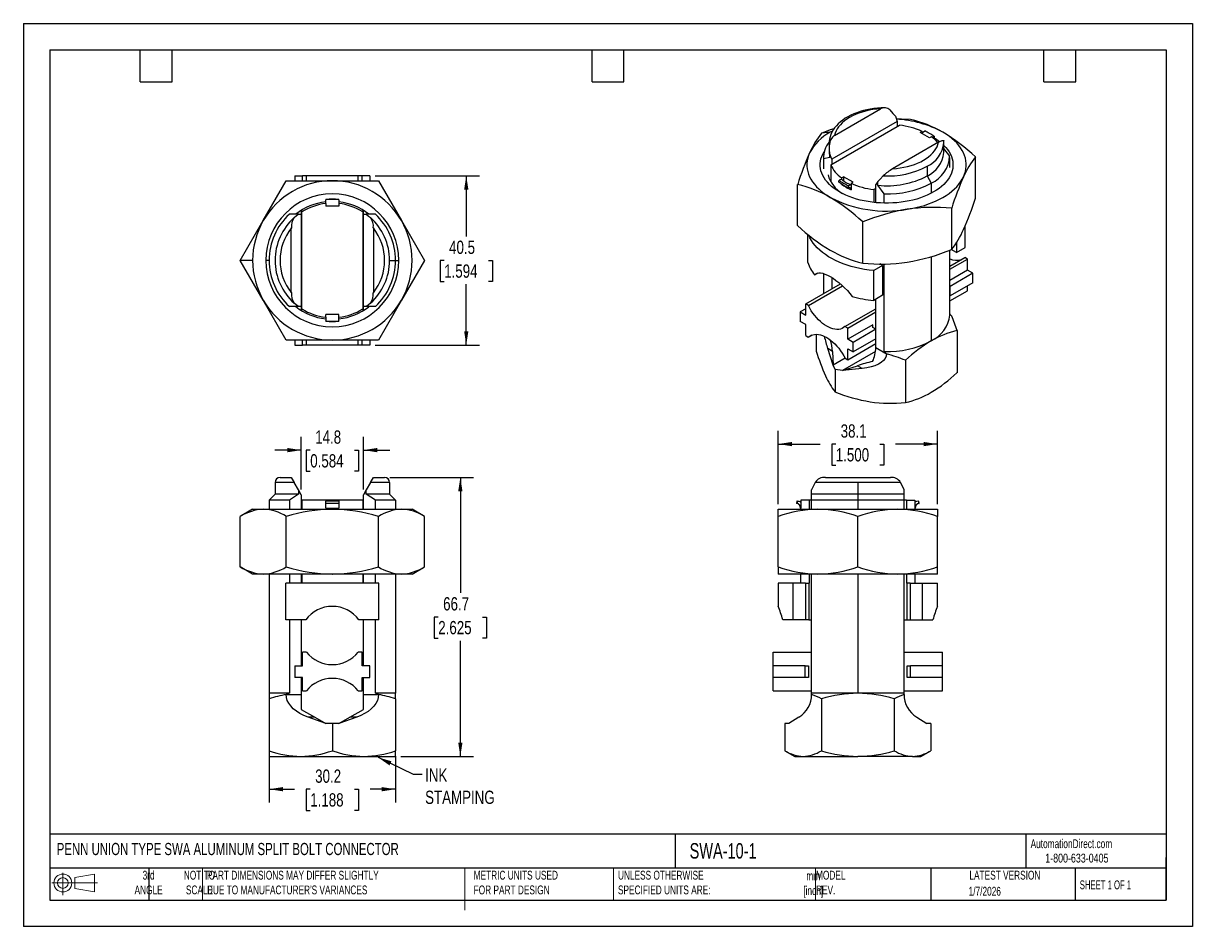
# Model space of a CAD drawing. Header units: millimetres. Extents: x 0 to 279, y 0 to 216.
import ezdxf

# ---------------------------------------------------------------- set-up
doc = ezdxf.new("R2010")
doc.units = ezdxf.units.MM
doc.linetypes.add('CENTERX2', pattern=[20.32, 12.7, -2.54, 2.54, -2.54])
doc.layers.add('DIMENSIONS', color=140, linetype='Continuous', lineweight=25)
doc.layers.add('TEXT', color=140, linetype='Continuous', lineweight=25)
doc.layers.add('SLD-DEFPOINTS', color=7, linetype='Continuous')
doc.styles.add('SLDTEXTSTYLE0', font='TXT', dxfattribs={"width": 0.7})
doc.styles.add('SLDTEXTSTYLE1', font='TXT', dxfattribs={"width": 0.65})
doc.styles.add('SLDTEXTSTYLE2', font='TXT', dxfattribs={"width": 0.75})
doc.dimstyles.new('SLDDIMSTYLE0', dxfattribs={"dimtxt": 3.175, "dimasz": 3.302, "dimexe": 0, "dimexo": 0.0625, "dimgap": 0.79375, "dimtad": 0, "dimtih": 1, "dimtoh": 1, "dimdec": 1, "dimrnd": 1e-09, "dimzin": 12, "dimdsep": 46, "dimtxsty": 'SLDTEXTSTYLE2', "dimsah": 1, "dimcen": 0.09, "dimadec": 0, "dimazin": 3, "dimtfac": 1, "dimtdec": 1, "dimtmove": 0, "dimatfit": 0, "dimfxl": 0, "dimfrac": 2, "dimtolj": 1, "dimtzin": 12, "dimarcsym": 0})
doc.dimstyles.new('SLDDIMSTYLE1', dxfattribs={"dimtxt": 3.175, "dimasz": 3.302, "dimexe": 0, "dimexo": 0.0625, "dimgap": 0.79375, "dimtad": 0, "dimtih": 1, "dimtoh": 1, "dimdec": 1, "dimrnd": 1e-09, "dimzin": 12, "dimdsep": 46, "dimtxsty": 'SLDTEXTSTYLE2', "dimsah": 1, "dimcen": 0.09, "dimadec": 0, "dimazin": 3, "dimtfac": 1, "dimtdec": 1, "dimtofl": 0, "dimtmove": 0, "dimatfit": 3, "dimfxl": 0, "dimfrac": 2, "dimtolj": 1, "dimtzin": 12, "dimarcsym": 0})
doc.dimstyles.new('SLDDIMSTYLE2', dxfattribs={"dimtxt": 0.18, "dimasz": 3.302, "dimexe": 0, "dimexo": 0.0625, "dimgap": 0, "dimtad": 0, "dimtih": 1, "dimtoh": 1, "dimdec": 0, "dimrnd": 1e-09, "dimzin": 0, "dimdsep": 46, "dimtxsty": 'Standard', "dimsah": 1, "dimcen": 0.09, "dimadec": 0, "dimazin": 0, "dimtfac": 3.302, "dimtdec": 0, "dimtofl": 0, "dimtmove": 0, "dimatfit": 3, "dimfxl": 0, "dimfrac": 2, "dimtolj": 1, "dimtzin": 0, "dimarcsym": 0})

# ---------------------------------------------------------------- blocks, each defined once
blk = doc.blocks.new('Block11')
at = {"color": 7, "linetype": 'Continuous', "lineweight": 18}
for p, q in [((0, 2.88), (10.87, 2.88)), ((2.59, 5.31), (2.59, 0)), ((5.48, 4.17), (10.18, 5.03)), ((5.48, 1.6), (5.48, 4.17)), ((10.18, 5.03), (10.18, 0.73)), ((5.48, 1.6), (10.18, 0.73))]:
    blk.add_line(p, q, dxfattribs=at)
for radius in [2.15, 1.29]:
    blk.add_circle((2.59, 2.88), radius, dxfattribs=at)
blk = doc.blocks.new('Block12')
at = {"layer": 'SLD-DEFPOINTS'}
blk.add_blockref('Block11', (0, 0), dxfattribs=at)
blk = doc.blocks.new('_D')
at = {"layer": 'DIMENSIONS'}
for p, q in [((66.42, 104.52), (66.42, 117.07)), ((81.25, 104.52), (81.25, 117.07)), ((66.42, 113.9), (60.07, 113.9)), ((68.55, 113.87), (67.59, 113.87)), ((67.59, 113.87), (67.59, 108.83)), ((79.11, 113.87), (80.08, 113.87)), ((80.08, 113.87), (80.08, 108.83)), ((81.25, 113.9), (87.6, 113.9)), ((67.59, 108.83), (68.55, 108.83)), ((80.08, 108.83), (79.11, 108.83))]:
    blk.add_line(p, q, dxfattribs=at)
for points in [[(66.42, 113.9), (63.11, 114.41), (63.11, 113.39)], [(81.25, 113.9), (84.55, 113.39), (84.55, 114.41)]]:
    blk.add_solid(points, dxfattribs=at)
at = {"layer": 'DIMENSIONS', "char_height": 3.175, "attachment_point": 1, "style": 'SLDTEXTSTYLE2'}
for s, insert in [('14.8', (69.73, 118.61)), ('0.584', (68.55, 112.93))]:
    blk.add_mtext(s, dxfattribs=dict(at, insert=insert))
blk = doc.blocks.new('_D_1')
at = {"layer": 'DIMENSIONS'}
for p, q in [((58.74, 40.78), (58.74, 29.67)), ((88.92, 40.78), (88.92, 29.67)), ((58.74, 32.85), (64.8, 32.85)), ((68.55, 32.83), (67.59, 32.83)), ((67.59, 32.83), (67.59, 27.79)), ((79.11, 32.83), (80.08, 32.83)), ((80.08, 32.83), (80.08, 27.79)), ((88.92, 32.85), (82.86, 32.85)), ((67.59, 27.79), (68.55, 27.79)), ((80.08, 27.79), (79.11, 27.79))]:
    blk.add_line(p, q, dxfattribs=at)
for points in [[(58.74, 32.85), (62.05, 32.34), (62.05, 33.36)], [(88.92, 32.85), (85.62, 33.36), (85.62, 32.34)]]:
    blk.add_solid(points, dxfattribs=at)
at = {"layer": 'DIMENSIONS', "char_height": 3.175, "attachment_point": 1, "style": 'SLDTEXTSTYLE2'}
for s, insert in [('30.2', (69.73, 37.56)), ('1.188', (68.55, 31.88))]:
    blk.add_mtext(s, dxfattribs=dict(at, insert=insert))
blk = doc.blocks.new('_D_2')
at = {"layer": 'DIMENSIONS'}
for p, q in [((87.6, 107.37), (107.6, 107.37)), ((104.42, 107.37), (104.42, 79.75)), ((99.14, 74.01), (98.17, 74.01)), ((98.17, 74.01), (98.17, 68.97)), ((109.7, 74.01), (110.67, 74.01)), ((110.67, 74.01), (110.67, 68.97)), ((98.17, 68.97), (99.14, 68.97)), ((104.42, 40.7), (104.42, 68.33)), ((110.67, 68.97), (109.7, 68.97)), ((90.19, 40.7), (107.6, 40.7))]:
    blk.add_line(p, q, dxfattribs=at)
for points in [[(104.42, 107.37), (103.91, 104.07), (104.93, 104.07)], [(104.42, 40.7), (104.93, 44), (103.91, 44)]]:
    blk.add_solid(points, dxfattribs=at)
at = {"layer": 'DIMENSIONS', "char_height": 3.175, "attachment_point": 1, "style": 'SLDTEXTSTYLE2'}
for s, insert in [('66.7', (100.31, 78.75)), ('2.625', (99.14, 73.06))]:
    blk.add_mtext(s, dxfattribs=dict(at, insert=insert))
blk = doc.blocks.new('_D_3')
at = {"layer": 'DIMENSIONS'}
for p, q in [((84.03, 179.49), (109.01, 179.49)), ((105.83, 179.49), (105.83, 164.96)), ((100.56, 159.23), (99.59, 159.23)), ((99.59, 159.23), (99.59, 154.19)), ((111.11, 159.23), (112.08, 159.23)), ((112.08, 159.23), (112.08, 154.19)), ((99.59, 154.19), (100.56, 154.19)), ((112.08, 154.19), (111.11, 154.19)), ((105.83, 139.01), (105.83, 153.54)), ((84.03, 139.01), (109.01, 139.01))]:
    blk.add_line(p, q, dxfattribs=at)
for points in [[(105.83, 179.49), (105.33, 176.19), (106.34, 176.19)], [(105.83, 139.01), (106.34, 142.31), (105.33, 142.31)]]:
    blk.add_solid(points, dxfattribs=at)
at = {"layer": 'DIMENSIONS', "char_height": 3.175, "attachment_point": 1, "style": 'SLDTEXTSTYLE2'}
for s, insert in [('40.5', (101.73, 163.97)), ('1.594', (100.56, 158.28))]:
    blk.add_mtext(s, dxfattribs=dict(at, insert=insert))
blk = doc.blocks.new('_D_4')
at = {"layer": 'DIMENSIONS'}
for p, q in [((180.35, 101.02), (180.35, 118.52)), ((218.45, 101.02), (218.45, 118.52)), ((180.35, 115.35), (190.38, 115.35)), ((194.13, 115.32), (193.16, 115.32)), ((193.16, 115.32), (193.16, 110.28)), ((204.68, 115.32), (205.65, 115.32)), ((205.65, 115.32), (205.65, 110.28)), ((218.45, 115.35), (208.43, 115.35)), ((193.16, 110.28), (194.13, 110.28)), ((205.65, 110.28), (204.68, 110.28))]:
    blk.add_line(p, q, dxfattribs=at)
for points in [[(180.35, 115.35), (183.66, 114.84), (183.66, 115.85)], [(218.45, 115.35), (215.15, 115.85), (215.15, 114.84)]]:
    blk.add_solid(points, dxfattribs=at)
at = {"layer": 'DIMENSIONS', "char_height": 3.175, "attachment_point": 1, "style": 'SLDTEXTSTYLE2'}
for s, insert in [('38.1', (195.3, 120.06)), ('1.500', (194.13, 114.37))]:
    blk.add_mtext(s, dxfattribs=dict(at, insert=insert))

msp = doc.modelspace()

# ---------------------------------------------------------------- linework, layer by layer
at = {"color": 7, "linetype": 'Continuous'}
for p, q in [((0, 215.9), (0, 0)), ((0, 215.9), (279.4, 215.9)), ((279.4, 215.9), (279.4, 0)), ((279.4, 0), (0, 0))]:
    msp.add_line(p, q, dxfattribs=at)
for p, q in [((193.85, 189.14), (204.83, 195.48)), ((208.37, 193.7), (208.84, 192.48)), ((193.35, 190.17), (192.8, 189.87)), ((192.93, 182.1), (209.34, 191.58)), ((208.84, 192.48), (193.21, 183.46)), ((208.84, 192.48), (208.84, 191.29)), ((214.76, 190.08), (214.29, 189.8)), ((214.76, 190.08), (214.76, 189.65)), ((192.8, 189.87), (190.72, 189.68)), ((192.58, 187.34), (192.58, 185.02)), ((192.6, 186.89), (192.58, 187.34)), ((218.69, 187.48), (207.71, 181.14)), ((216.54, 188.51), (214.29, 189.8)), ((214.71, 189.56), (214.76, 189.65)), ((214.76, 189.83), (214.89, 189.79)), ((217.01, 188.78), (216.54, 188.51)), ((219.96, 185.02), (219.96, 187.34)), ((193.21, 183.46), (192.74, 184.68)), ((192.74, 184.68), (192.74, 183.81)), ((221.35, 184.19), (219.96, 186.01)), ((191.18, 183.88), (191.18, 181.45)), ((192.74, 183.81), (191.19, 183.56)), ((191.19, 183.56), (191.19, 181.13)), ((192.93, 182.1), (192.93, 178.02)), ((193.21, 183.46), (193.21, 182.27)), ((215.95, 181.75), (215.95, 179.43)), ((221.36, 181.45), (221.36, 183.88)), ((227.52, 174.14), (227.52, 183.99)), ((64.9, 179.49), (64.9, 178.3)), ((64.9, 179.49), (66.73, 179.49)), ((66.73, 178.3), (66.73, 179.49)), ((67.65, 179.49), (66.73, 179.49)), ((67.65, 178.3), (67.65, 179.49)), ((80.02, 179.49), (67.65, 179.49)), ((80.02, 178.3), (80.02, 179.49)), ((80.93, 179.49), (80.02, 179.49)), ((80.93, 178.3), (80.93, 179.49)), ((82.76, 179.49), (80.93, 179.49)), ((82.76, 179.49), (82.76, 178.3)), ((195.53, 178.97), (196.01, 179.25)), ((195.53, 178.97), (195.53, 178.55)), ((198.25, 177.95), (196.01, 179.25)), ((196.01, 179.25), (196.01, 178.29)), ((215.95, 179.43), (216.94, 177.72)), ((57.33, 168.78), (62.83, 178.3)), ((62.83, 178.3), (73.83, 178.3)), ((73.83, 178.3), (84.83, 178.3)), ((84.83, 178.3), (90.33, 168.78)), ((185.02, 167.56), (185.02, 177.41)), ((195.53, 177.42), (195.52, 177.52)), ((195.78, 178.43), (195.53, 178.55)), ((197.78, 177.68), (198.25, 177.95)), ((197.78, 177.68), (197.78, 177.25)), ((197.78, 177.25), (197.78, 176.12)), ((203.7, 176.46), (203.2, 176.17)), ((203.2, 176.17), (203.2, 173.1)), ((204.18, 178.08), (203.7, 177.41)), ((203.7, 173.05), (203.7, 177.41)), ((204.18, 177.2), (204.18, 178.08)), ((205.72, 175.17), (204.18, 177.2)), ((216.94, 177.72), (216.94, 175.3)), ((72.24, 173.81), (72.24, 173.72)), ((72.24, 172.85), (72.24, 173.72)), ((75.42, 173.72), (75.42, 173.81)), ((75.42, 173.72), (75.42, 172.85)), ((205.72, 172.93), (205.72, 175.17)), ((66.42, 171.23), (66.42, 170.3)), ((66.51, 171.24), (66.48, 171.27)), ((66.57, 170.86), (66.57, 170.94)), ((66.57, 147.65), (66.57, 170.86)), ((72.24, 172.85), (72.24, 172.18)), ((75.42, 172.18), (72.24, 172.18)), ((75.42, 172.85), (75.42, 172.18)), ((81.1, 170.94), (81.1, 170.86)), ((81.1, 170.86), (81.1, 147.65)), ((81.15, 171.24), (81.18, 171.27)), ((81.25, 170.3), (81.25, 171.23)), ((221.83, 161.87), (221.83, 171.72)), ((51.83, 159.25), (57.33, 168.78)), ((65.75, 170.3), (63.56, 170.3)), ((65.75, 170.3), (66.42, 170.3)), ((66.42, 170.3), (66.42, 148.2)), ((81.25, 148.2), (81.25, 170.3)), ((81.25, 170.3), (81.92, 170.3)), ((84.11, 170.3), (81.92, 170.3)), ((90.33, 168.78), (95.83, 159.25)), ((200.58, 158.58), (200.58, 168.43)), ((64.03, 151.49), (64.03, 167.02)), ((83.63, 167.02), (83.63, 151.49)), ((187.47, 158.76), (187.47, 165.45)), ((225.07, 162.32), (225.07, 167.51)), ((222.97, 163.48), (222.97, 161.11)), ((222.97, 161.11), (225.07, 162.32)), ((216.94, 160.16), (216.94, 140.03)), ((221.36, 146.19), (221.36, 161.69)), ((221.36, 157.87), (224.96, 159.94)), ((221.36, 157.12), (225.6, 159.57)), ((222.97, 161.11), (221.72, 161.83)), ((225.6, 159.57), (224.96, 159.94)), ((225.6, 156.92), (225.6, 159.57)), ((57.33, 149.73), (51.83, 159.25)), ((54.78, 159.25), (51.83, 159.25)), ((58.74, 159.25), (57.96, 159.25)), ((87.52, 159.25), (88.92, 159.25)), ((88.92, 159.25), (89.71, 159.25)), ((95.83, 159.25), (90.33, 149.73)), ((205.29, 158.03), (203.19, 156.82)), ((203.19, 149.69), (203.19, 156.82)), ((205.29, 158.03), (204.66, 158.39)), ((205.29, 158.03), (205.29, 150.9)), ((205.72, 137.48), (205.72, 158.38)), ((225.6, 156.92), (221.36, 154.47)), ((226.9, 156.17), (225.6, 156.92)), ((189.07, 155.81), (189.84, 156.25)), ((191.18, 156.12), (191.18, 151.29)), ((191.19, 156.11), (191.19, 151.3)), ((193.21, 155.12), (193.21, 152.47)), ((226.9, 156.17), (221.48, 153.04)), ((226.9, 153.91), (221.48, 150.78)), ((226.9, 153.91), (226.9, 156.17)), ((186.94, 148.84), (195.24, 153.63)), ((187.58, 148.47), (195.75, 153.19)), ((205.29, 150.9), (203.19, 149.69)), ((221.36, 153.11), (221.48, 153.04)), ((221.36, 149.55), (225.6, 152)), ((221.48, 150.78), (221.48, 153.04)), ((225.6, 152), (225.6, 153.16)), ((62.83, 140.2), (57.33, 149.73)), ((65.75, 148.2), (63.56, 148.2)), ((66.42, 148.2), (65.75, 148.2)), ((66.42, 148.2), (66.42, 147.28)), ((81.92, 148.2), (81.25, 148.2)), ((81.25, 147.28), (81.25, 148.2)), ((84.11, 148.2), (81.92, 148.2)), ((90.33, 149.73), (84.83, 140.2)), ((186.94, 146.19), (186.94, 148.84)), ((187.58, 148.47), (186.94, 148.84)), ((203.7, 138.4), (203.7, 149.99)), ((221.48, 150.78), (221.36, 150.85)), ((66.48, 147.24), (66.52, 147.28)), ((66.57, 147.65), (66.57, 147.56)), ((75.42, 146.32), (72.24, 146.32)), ((72.24, 145.65), (72.24, 146.32)), ((75.42, 145.65), (75.42, 146.32)), ((81.1, 147.56), (81.1, 147.65)), ((81.19, 147.24), (81.15, 147.28)), ((186.94, 147.68), (185.65, 146.93)), ((185.65, 146.93), (185.65, 144.67)), ((185.65, 146.93), (186.94, 146.19)), ((196.33, 143.42), (203.7, 147.67)), ((196.98, 143.05), (203.7, 146.93)), ((72.24, 144.7), (72.24, 144.79)), ((75.42, 144.79), (75.42, 144.7)), ((186.94, 143.93), (185.65, 144.67)), ((186.94, 141.27), (186.94, 143.93)), ((196.98, 143.05), (196.33, 143.42)), ((202.98, 143.85), (196.98, 140.39)), ((196.98, 140.39), (196.98, 143.05)), ((203.7, 142.78), (198.27, 139.65)), ((202.98, 143.19), (202.98, 143.85)), ((203.7, 142.78), (202.98, 143.19)), ((203.7, 140.52), (203.7, 142.78)), ((73.83, 140.2), (62.83, 140.2)), ((64.9, 140.2), (64.9, 139.01)), ((66.73, 139.01), (66.73, 140.2)), ((67.65, 139.01), (67.65, 140.2)), ((84.83, 140.2), (73.83, 140.2)), ((80.02, 139.01), (80.02, 140.2)), ((80.93, 139.01), (80.93, 140.2)), ((82.76, 140.2), (82.76, 139.01)), ((186.94, 141.27), (187.57, 140.91)), ((187.57, 140.91), (188.47, 141.43)), ((189.44, 141.59), (189.44, 137.57)), ((198.27, 139.65), (196.98, 140.39)), ((203.7, 140.52), (198.27, 137.38)), ((223.1, 142.48), (223.1, 132.37)), ((64.9, 139.01), (66.73, 139.01)), ((67.65, 139.01), (66.73, 139.01)), ((80.02, 139.01), (67.65, 139.01)), ((80.93, 139.01), (80.02, 139.01)), ((82.76, 139.01), (80.93, 139.01)), ((193.48, 134.21), (192.21, 138.16)), ((193.36, 137.5), (192.21, 138.16)), ((193.36, 137.5), (193.48, 134.21)), ((203.64, 137.48), (195.72, 132.91)), ((196.98, 135.48), (203.7, 139.36)), ((196.98, 138.13), (198.27, 137.38)), ((196.98, 135.48), (196.98, 138.13)), ((198.27, 137.38), (198.27, 139.65)), ((203.7, 138.4), (206.25, 136.93)), ((196.34, 135.86), (193.48, 134.21)), ((193.95, 133.19), (193.48, 134.21)), ((196.35, 135.84), (196.98, 135.48)), ((210.78, 135.37), (210.78, 125.26)), ((193.95, 133.19), (193.95, 127.86)), ((195.72, 132.91), (193.95, 133.19)), ((195.72, 132.91), (199.29, 134.08)), ((200.44, 133.41), (195.72, 132.91)), ((200.44, 133.41), (199.29, 134.08)), ((60.14, 106.18), (60.14, 103.34)), ((64.72, 106.18), (60.14, 106.18)), ((61.33, 107.37), (64.03, 107.37)), ((64.03, 107.37), (64.72, 106.18)), ((65.75, 104.41), (64.72, 106.18)), ((82.94, 106.18), (81.92, 104.41)), ((82.94, 106.18), (83.63, 107.37)), ((87.52, 106.18), (82.94, 106.18)), ((83.63, 107.37), (86.33, 107.37)), ((87.52, 106.18), (87.52, 103.34)), ((199.4, 106.18), (189.18, 106.18)), ((191.64, 107.37), (207.17, 107.37)), ((199.4, 106.18), (199.4, 103.34)), ((209.63, 106.18), (199.4, 106.18)), ((65.75, 104.41), (65.75, 103.34)), ((66.42, 103.25), (65.75, 104.41)), ((81.92, 104.41), (81.25, 103.25)), ((81.92, 103.34), (81.92, 104.41)), ((188.36, 103.34), (188.36, 104.41)), ((210.45, 103.34), (210.45, 104.41)), ((60.14, 103.34), (58.74, 101.94)), ((58.74, 101.94), (58.74, 99.75)), ((63.56, 101.94), (58.74, 101.94)), ((65.75, 103.34), (60.14, 103.34)), ((65.75, 103.34), (63.56, 101.94)), ((63.56, 101.94), (63.56, 99.75)), ((66.42, 103.25), (66.42, 99.75)), ((66.57, 101.94), (66.57, 99.75)), ((72.24, 101.94), (66.57, 101.94)), ((72.24, 101.94), (72.24, 101.67)), ((75.42, 101.94), (72.24, 101.94)), ((72.24, 101.17), (72.24, 101.67)), ((75.42, 101.67), (72.24, 101.67)), ((75.42, 101.17), (72.24, 101.17)), ((72.24, 100.04), (72.24, 101.17)), ((81.1, 101.94), (75.42, 101.94)), ((75.42, 101.94), (75.42, 101.67)), ((75.42, 101.67), (75.42, 101.17)), ((75.42, 101.17), (75.42, 100.04)), ((81.1, 101.94), (81.1, 99.75)), ((81.25, 99.75), (81.25, 103.25)), ((84.11, 101.94), (81.92, 103.34)), ((87.52, 103.34), (81.92, 103.34)), ((84.11, 99.75), (84.11, 101.94)), ((88.92, 101.94), (84.11, 101.94)), ((87.52, 103.34), (88.92, 101.94)), ((88.92, 101.94), (88.92, 99.75)), ((184.85, 101.67), (184.76, 101.17)), ((184.85, 101.17), (184.76, 101.17)), ((184.94, 101.67), (184.85, 101.67)), ((185.81, 101.94), (185.81, 101.42)), ((187.8, 101.94), (185.81, 101.94)), ((185.81, 101.42), (185.81, 100.04)), ((187.8, 101.94), (187.8, 99.75)), ((188.36, 101.94), (187.8, 101.94)), ((188.36, 101.94), (188.36, 103.34)), ((199.4, 103.34), (188.36, 103.34)), ((188.36, 99.75), (188.36, 101.94)), ((199.4, 101.94), (188.36, 101.94)), ((199.4, 103.34), (199.4, 101.94)), ((210.45, 103.34), (199.4, 103.34)), ((210.45, 101.94), (199.4, 101.94)), ((199.4, 101.94), (199.4, 99.75)), ((210.45, 101.94), (210.45, 103.34)), ((211.01, 101.94), (210.45, 101.94)), ((210.45, 99.75), (210.45, 101.94)), ((211.01, 101.94), (211.01, 99.75)), ((211.01, 101.94), (213, 101.94)), ((213, 101.94), (213, 101.42)), ((213, 101.42), (213, 100.04)), ((213.87, 101.67), (213.96, 101.67)), ((214.04, 101.17), (213.96, 101.67)), ((213.96, 101.17), (214.04, 101.17)), ((54.78, 99.75), (51.83, 98.05)), ((51.83, 85.99), (51.83, 98.05)), ((54.78, 99.75), (57.33, 99.75)), ((57.33, 99.75), (73.83, 99.75)), ((62.83, 85.99), (62.83, 98.05)), ((72.24, 100.04), (75.42, 100.04)), ((73.83, 99.75), (90.33, 99.75)), ((84.83, 85.99), (84.83, 98.05)), ((90.33, 99.75), (92.88, 99.75)), ((95.83, 98.05), (92.88, 99.75)), ((95.83, 85.99), (95.83, 98.05)), ((180.35, 98.05), (180.35, 99.75)), ((180.35, 99.75), (189.88, 99.75)), ((180.35, 85.99), (180.35, 98.05)), ((185.71, 100.04), (185.71, 99.75)), ((185.71, 100.04), (185.81, 100.04)), ((189.88, 99.75), (208.93, 99.75)), ((199.4, 85.99), (199.4, 98.05)), ((208.93, 99.75), (218.45, 99.75)), ((213.1, 100.04), (213, 100.04)), ((213.1, 99.75), (213.1, 100.04)), ((218.45, 99.75), (218.45, 98.05)), ((218.45, 85.99), (218.45, 98.05)), ((54.78, 84.28), (51.83, 85.99)), ((57.33, 84.28), (54.78, 84.28)), ((73.83, 84.28), (57.33, 84.28)), ((58.74, 84.28), (58.74, 55.78)), ((63.56, 84.28), (63.56, 82.1)), ((66.42, 84.28), (66.42, 82.1)), ((66.57, 84.28), (66.57, 82.1)), ((90.33, 84.28), (73.83, 84.28)), ((81.1, 84.28), (81.1, 82.1)), ((81.25, 82.1), (81.25, 84.28)), ((84.11, 82.1), (84.11, 84.28)), ((88.92, 84.28), (88.92, 55.78)), ((92.88, 84.28), (90.33, 84.28)), ((92.88, 84.28), (95.83, 85.99)), ((189.88, 84.28), (180.35, 84.28)), ((185.71, 84.28), (185.71, 82.1)), ((187.8, 84.28), (187.8, 82.1)), ((188.36, 55.78), (188.36, 84.28)), ((208.93, 84.28), (189.88, 84.28)), ((199.4, 84.28), (199.4, 55.78)), ((218.45, 84.28), (208.93, 84.28)), ((210.45, 55.78), (210.45, 84.28)), ((211.01, 84.28), (211.01, 82.1)), ((213.1, 82.1), (213.1, 84.28)), ((62.72, 73.37), (62.72, 82.1)), ((84.94, 82.1), (62.72, 82.1)), ((84.94, 73.37), (84.94, 82.1)), ((180.35, 82.1), (180.35, 76.56)), ((183.93, 82.1), (180.35, 82.1)), ((183.93, 73.37), (183.93, 82.1)), ((186.9, 82.1), (183.93, 82.1)), ((186.9, 82.1), (186.9, 73.37)), ((186.9, 82.1), (187.72, 82.1)), ((187.72, 82.1), (187.72, 73.37)), ((187.72, 82.1), (187.8, 82.1)), ((211.09, 82.1), (211.01, 82.1)), ((211.09, 82.1), (211.09, 73.37)), ((211.91, 82.1), (211.09, 82.1)), ((211.91, 82.1), (211.91, 73.37)), ((211.91, 82.1), (214.88, 82.1)), ((214.88, 73.37), (214.88, 82.1)), ((214.88, 82.1), (218.45, 82.1)), ((218.45, 76.56), (218.45, 82.1)), ((67.47, 73.37), (62.72, 73.37)), ((63.56, 73.37), (63.56, 55.78)), ((66.42, 73.37), (66.42, 62.35)), ((84.94, 73.37), (80.2, 73.37)), ((81.25, 62.35), (81.25, 73.37)), ((84.11, 55.78), (84.11, 73.37)), ((183.93, 73.37), (181.45, 73.37)), ((186.9, 73.37), (183.93, 73.37)), ((187.72, 73.37), (186.9, 73.37)), ((187.72, 73.37), (188.36, 73.37)), ((210.45, 73.37), (211.09, 73.37)), ((211.09, 73.37), (211.91, 73.37)), ((211.91, 73.37), (214.88, 73.37)), ((214.88, 73.37), (217.36, 73.37)), ((67.65, 65.6), (66.73, 65.6)), ((66.73, 62.35), (66.73, 65.6)), ((80.93, 65.6), (80.02, 65.6)), ((80.93, 62.35), (80.93, 65.6)), ((179.16, 65.6), (188.36, 65.6)), ((179.16, 62.35), (179.16, 65.6)), ((210.45, 65.6), (219.65, 65.6)), ((219.65, 62.35), (219.65, 65.6)), ((64.9, 62.35), (66.73, 62.35)), ((64.9, 62.35), (64.9, 59.58)), ((82.76, 62.35), (80.93, 62.35)), ((82.76, 59.58), (82.76, 62.35)), ((179.16, 59.58), (179.16, 62.35)), ((186.83, 62.35), (179.16, 62.35)), ((186.83, 59.58), (186.83, 62.35)), ((186.83, 62.35), (187.65, 62.35)), ((187.65, 62.35), (187.65, 59.58)), ((211.17, 59.58), (211.17, 62.35)), ((211.17, 62.35), (211.98, 62.35)), ((211.98, 59.58), (211.98, 62.35)), ((219.65, 62.35), (211.98, 62.35)), ((219.65, 59.58), (219.65, 62.35)), ((66.73, 59.58), (64.9, 59.58)), ((66.42, 59.58), (66.42, 55.48)), ((66.73, 56.33), (66.73, 59.58)), ((80.93, 56.33), (80.93, 59.58)), ((80.93, 59.58), (82.76, 59.58)), ((81.25, 55.48), (81.25, 59.58)), ((186.83, 59.58), (179.16, 59.58)), ((179.16, 56.33), (179.16, 59.58)), ((187.65, 59.58), (186.83, 59.58)), ((211.98, 59.58), (211.17, 59.58)), ((219.65, 59.58), (211.98, 59.58)), ((219.65, 56.33), (219.65, 59.58)), ((66.73, 56.33), (67.63, 56.33)), ((80.04, 56.33), (80.93, 56.33)), ((179.16, 56.33), (188.36, 56.33)), ((210.45, 56.33), (219.65, 56.33)), ((63.56, 55.78), (58.74, 55.78)), ((58.74, 54.43), (58.74, 42.05)), ((62.81, 55.48), (66.42, 55.48)), ((66.42, 55.48), (66.42, 51.94)), ((81.25, 51.94), (81.25, 55.48)), ((81.25, 55.48), (84.85, 55.48)), ((88.92, 55.78), (84.11, 55.78)), ((88.92, 54.43), (88.92, 42.05)), ((199.4, 55.78), (188.36, 55.78)), ((188.36, 55.48), (188.36, 55.78)), ((190.69, 54.43), (190.69, 42.05)), ((210.45, 55.78), (199.4, 55.78)), ((208.12, 54.43), (208.12, 42.05)), ((210.45, 55.48), (210.45, 55.78)), ((66.42, 51.94), (69.64, 50.08)), ((78.03, 50.08), (81.25, 51.94)), ((72.24, 48.57), (68.02, 50.08)), ((69.64, 50.08), (68.02, 50.08)), ((69.64, 50.08), (72.24, 48.57)), ((73.83, 48.57), (72.24, 48.57)), ((73.83, 48.57), (73.83, 42.05)), ((75.42, 48.57), (73.83, 48.57)), ((79.65, 50.08), (75.42, 48.57)), ((75.42, 48.57), (78.03, 50.08)), ((79.65, 50.08), (78.03, 50.08)), ((181.98, 48.57), (181.98, 42.05)), ((182.9, 48.57), (181.98, 48.57)), ((185.34, 50.08), (182.9, 48.57)), ((213.47, 50.08), (215.91, 48.57)), ((216.83, 48.57), (215.91, 48.57)), ((216.83, 48.57), (216.83, 42.05)), ((181.98, 42.05), (184.32, 40.7)), ((214.49, 40.7), (216.83, 42.05)), ((58.74, 40.7), (66.29, 40.7)), ((66.29, 40.7), (81.38, 40.7)), ((81.38, 40.7), (88.92, 40.7)), ((184.32, 40.7), (186.34, 40.7)), ((186.34, 40.7), (199.4, 40.7)), ((212.47, 40.7), (199.4, 40.7)), ((212.47, 40.7), (214.49, 40.7))]:
    msp.add_line(p, q)
at = {"color": 140, "linetype": 'Continuous', "lineweight": 18}
for p, q in [((42.84, 13.97), (42.84, 6.35)), ((105.48, 13.97), (105.48, 6.35)), ((105.48, 11.59), (105.48, 3.97)), ((141, 13.97), (141, 6.35)), ((189.3, 13.97), (189.3, 6.35))]:
    msp.add_line(p, q, dxfattribs=at)
at = {"flags": 128}
for points in [[(205.77, 195.74), (204.95, 195.71), (204.08, 195.64), (203.22, 195.54), (202.37, 195.41), (201.53, 195.24), (200.72, 195.04), (199.93, 194.81), (199.16, 194.55), (198.42, 194.26), (197.71, 193.94), (197.03, 193.59), (196.39, 193.21), (195.8, 192.8), (195.24, 192.37), (194.73, 191.92), (194.27, 191.44), (193.86, 190.94), (193.5, 190.43), (193.21, 189.9), (192.97, 189.36), (192.78, 188.81), (192.66, 188.26), (192.59, 187.71), (192.58, 187.34)], [(204.83, 195.48), (203.91, 195.4), (203.01, 195.28), (202.12, 195.12), (201.25, 194.92), (200.41, 194.69), (199.61, 194.42), (198.84, 194.12), (198.11, 193.78), (197.43, 193.42), (196.8, 193.02), (196.22, 192.6), (195.69, 192.16), (195.23, 191.69), (194.82, 191.21), (194.48, 190.71), (194.2, 190.2), (193.99, 189.67), (193.85, 189.14)], [(207.06, 195.23), (207.79, 194.4), (208.37, 193.7)], [(208.58, 193.15), (209.8, 193.12), (211.96, 192.97)], [(190.72, 189.68), (192.88, 190.5), (193.76, 190.8)], [(214.76, 189.65), (215.06, 189.97), (215.38, 190.21)], [(207.71, 181.14), (208.63, 181.23), (209.54, 181.35), (210.42, 181.51), (211.29, 181.7), (212.13, 181.94), (212.93, 182.21), (213.7, 182.51), (214.43, 182.84), (215.11, 183.21), (215.74, 183.6), (216.32, 184.02), (216.85, 184.47), (217.32, 184.93), (217.72, 185.42), (218.06, 185.92), (218.34, 186.43), (218.55, 186.95), (218.69, 187.48)], [(217.62, 188.91), (217.3, 188.67), (217.24, 188.6)], [(217.68, 188.54), (217.52, 188.38), (217.51, 188.37)], [(217.62, 188.91), (217.66, 188.7), (217.68, 188.54)], [(218.69, 187.48), (219.17, 187.73), (219.38, 187.82), (219.57, 187.88), (219.73, 187.92), (219.84, 187.92), (219.92, 187.88), (219.93, 187.82)], [(224.67, 179.24), (224.93, 179.87), (225.12, 180.5), (225.25, 181.13), (225.31, 181.77), (225.31, 182.41), (225.25, 183.05), (225.12, 183.68), (224.93, 184.31), (224.67, 184.94), (224.35, 185.55), (223.97, 186.15), (223.54, 186.74), (223.04, 187.31), (222.48, 187.86), (221.88, 188.4), (221.21, 188.91), (220.5, 189.4), (219.74, 189.87)], [(219.96, 187.34), (219.96, 187.52), (219.94, 187.82)], [(187.87, 184.94), (187.61, 184.31), (187.42, 183.68), (187.29, 183.05), (187.23, 182.41), (187.23, 181.77), (187.29, 181.13), (187.42, 180.5), (187.61, 179.87), (187.87, 179.24), (188.19, 178.63), (188.57, 178.03), (189.01, 177.44), (189.5, 176.87), (190.06, 176.32), (190.67, 175.78), (191.33, 175.27), (192.04, 174.78), (192.8, 174.31)], [(217.5, 175.61), (216.77, 175.22), (216, 174.85), (215.19, 174.51), (214.35, 174.2), (213.48, 173.92), (212.58, 173.68), (211.65, 173.47), (210.7, 173.29), (209.73, 173.15), (208.75, 173.04), (207.76, 172.97), (206.77, 172.93), (205.77, 172.93), (204.78, 172.97), (203.79, 173.04), (202.81, 173.15), (201.84, 173.29), (200.89, 173.47), (199.97, 173.68), (199.06, 173.92), (198.19, 174.2), (197.35, 174.51), (196.54, 174.85), (195.77, 175.22), (195.05, 175.61), (194.36, 176.03), (193.73, 176.47), (193.14, 176.94), (192.61, 177.42), (192.13, 177.93), (191.7, 178.45), (191.33, 178.99), (191.03, 179.53), (190.78, 180.09), (190.59, 180.66), (190.47, 181.23), (190.4, 181.8), (190.4, 182.38), (190.47, 182.95), (190.59, 183.52), (190.78, 184.09), (191.03, 184.65), (191.33, 185.19), (191.37, 185.26)], [(192.74, 184.68), (192.65, 185.93), (192.6, 186.89)], [(219.96, 186.73), (220.42, 186.25), (220.84, 185.73), (221.21, 185.19), (221.52, 184.65), (221.76, 184.09), (221.95, 183.52), (222.08, 182.95), (222.14, 182.38), (222.14, 181.8), (222.08, 181.23), (221.95, 180.66), (221.76, 180.09), (221.52, 179.53), (221.21, 178.99), (220.84, 178.45), (220.42, 177.93), (219.94, 177.42), (219.4, 176.94), (218.81, 176.47), (218.18, 176.03), (217.5, 175.61)], [(205.49, 179.45), (204.75, 178.69), (204.18, 178.08)], [(211.2, 171.47), (212.26, 171.65), (213.3, 171.87), (214.32, 172.12), (215.31, 172.41), (216.27, 172.73), (217.2, 173.08), (218.09, 173.46), (218.94, 173.87), (219.74, 174.31), (220.5, 174.78), (221.21, 175.27), (221.88, 175.78), (222.48, 176.32), (223.04, 176.87), (223.54, 177.44), (223.97, 178.03), (224.35, 178.63), (224.67, 179.24)], [(194.86, 177.95), (194.89, 178.2), (194.92, 178.4)], [(197.17, 177.1), (197.13, 176.85), (197.1, 176.66)], [(64.72, 169.47), (65.28, 169.95), (65.75, 170.3)], [(81.92, 170.3), (82.5, 169.85), (82.94, 169.47)], [(203.19, 156.82), (202.08, 156.95), (200.98, 157.11), (199.91, 157.31), (198.86, 157.54), (197.83, 157.81), (196.83, 158.12), (195.87, 158.46), (194.94, 158.83), (194.05, 159.24), (193.21, 159.67), (192.41, 160.13), (191.66, 160.62), (190.96, 161.13), (190.31, 161.67), (189.72, 162.22), (189.19, 162.8), (188.72, 163.39), (188.31, 164), (187.97, 164.62), (187.69, 165.24)], [(189.07, 155.81), (189.35, 156.06), (189.68, 156.22), (190.06, 156.3), (190.5, 156.28), (191, 156.18), (191.55, 155.99), (192.15, 155.72), (192.79, 155.38), (193.47, 154.97), (194.17, 154.48), (194.87, 153.95), (195.57, 153.36), (196.25, 152.73), (196.9, 152.06), (197.52, 151.35), (198.07, 150.62)], [(65.75, 148.2), (65.16, 148.66), (64.72, 149.03)], [(82.94, 149.03), (82.38, 148.56), (81.92, 148.2)], [(196.33, 143.42), (196, 143.17), (195.64, 142.98), (195.25, 142.85), (194.83, 142.77), (194.39, 142.76), (193.92, 142.79), (193.45, 142.89), (192.96, 143.05), (192.46, 143.25), (191.96, 143.52), (191.46, 143.83), (190.96, 144.2), (190.47, 144.61), (189.99, 145.06), (189.53, 145.56), (189.09, 146.09), (188.67, 146.65), (188.28, 147.23), (187.91, 147.84), (187.58, 148.47)], [(72.24, 145.65), (72.24, 145.24), (72.24, 144.95), (72.24, 144.79)], [(75.42, 144.79), (75.42, 144.95), (75.42, 145.24), (75.42, 145.65)], [(221.87, 145.95), (221.58, 146.26), (221.36, 146.49)], [(221.89, 145.94), (221.88, 145.95), (221.87, 145.95)], [(187.57, 140.91), (187.9, 141.16), (188.26, 141.35), (188.66, 141.49), (189.08, 141.56), (189.52, 141.58), (189.99, 141.55), (190.46, 141.45), (190.96, 141.3), (191.46, 141.09), (191.96, 140.82), (192.46, 140.5), (192.96, 140.14), (193.45, 139.72), (193.93, 139.27), (194.4, 138.77), (194.84, 138.24), (195.26, 137.67), (195.65, 137.08), (196.02, 136.47), (196.35, 135.84)], [(206.26, 136.92), (206.19, 136.36), (205.95, 135.82), (205.56, 135.31), (205.01, 134.84), (204.31, 134.42), (203.49, 134.07), (202.55, 133.78), (201.53, 133.57), (200.44, 133.41)], [(206.25, 136.93), (205.95, 137.24), (205.72, 137.48)], [(206.25, 136.93), (206.26, 136.93), (206.26, 136.92)], [(189.18, 106.18), (188.71, 105.21), (188.36, 104.41)], [(210.45, 104.41), (210, 105.42), (209.63, 106.18)], [(184.94, 101.67), (184.89, 101.39), (184.85, 101.17)], [(213.87, 101.67), (213.42, 101.6), (213, 101.42)], [(213.87, 101.67), (213.92, 101.39), (213.96, 101.17)], [(180.35, 85.99), (180.36, 85.4), (180.36, 84.93), (180.35, 84.58), (180.35, 84.36), (180.35, 84.28)], [(218.45, 84.28), (218.45, 84.36), (218.45, 84.58), (218.45, 84.93), (218.45, 85.4), (218.45, 85.99)], [(58.74, 55.78), (58.74, 55.69), (58.74, 55.41), (58.74, 55), (58.74, 54.43)], [(62.79, 55.47), (62.81, 55.48), (62.81, 55.48)], [(68.02, 50.08), (67.02, 50.48), (66.09, 50.95), (65.24, 51.49), (64.5, 52.09), (63.88, 52.74), (63.4, 53.4), (63.06, 54.09), (62.86, 54.79), (62.79, 55.47)], [(63.56, 55.78), (63.14, 55.61), (62.81, 55.48)], [(84.87, 55.47), (84.8, 54.77), (84.59, 54.07), (84.24, 53.37), (83.75, 52.69), (83.12, 52.05), (82.38, 51.46), (81.54, 50.93), (80.62, 50.47), (79.65, 50.08)], [(84.85, 55.48), (84.43, 55.65), (84.11, 55.78)], [(84.85, 55.48), (84.86, 55.48), (84.87, 55.47)], [(88.92, 54.43), (88.92, 55), (88.92, 55.41), (88.92, 55.69), (88.92, 55.78)], [(188.36, 55.48), (188.36, 55.48), (188.36, 55.47)], [(210.45, 55.47), (210.45, 55.48), (210.45, 55.48)], [(58.74, 42.05), (58.74, 41.48), (58.74, 41.07), (58.74, 40.79), (58.74, 40.7)], [(88.92, 40.7), (88.92, 40.79), (88.92, 41.07), (88.92, 41.48), (88.92, 42.05)]]:
    msp.add_lwpolyline(points, dxfattribs=at)
for centre, radius, start, end in [((205.79, 193.95), 1.81, 45.3117, 121.8578), ((207.17, 166.6), 26.45, 61.6299, 86.8284), ((205.22, 164.73), 29.03, 59.974, 76.5571), ((206.97, 172.48), 19.24, 66.0971, 82.9188), ((209.68, 177.75), 13.7, 54.5736, 65.4317), ((198.18, 179.55), 11.63, 117.5574, 152.4364), ((208.46, 175.81), 22.52, 141.977, 156.0876), ((197, 183.76), 5.81, 139.8186, 181.9983), ((195.24, 186.9), 2.64, 121.7231, 180.2478), ((213.19, 187.97), 6.8, 293.9764, 354.6836), ((211.77, 181.49), 8.97, 41.0935, 54.2762), ((210.96, 177.14), 13.17, 52.6812, 59.5159), ((195.92, 150.27), 46.21, 46.8583, 58.9682), ((250.64, 156.88), 68.75, 155.9188, 162.6253), ((197.22, 185.02), 4.64, 180.0418, 195.1418), ((213.01, 185.77), 7, 294.89, 353.7898), ((199.69, 185.08), 7.39, 203.7617, 235.7393), ((206.56, 199.52), 20.1, 266.9396, 297.8685), ((213.94, 184.5), 7.41, 293.8491, 357.6472), ((245.61, 169.91), 22.93, 142.1024, 155.9622), ((199.35, 181.6), 7.32, 195.2009, 240.2469), ((206.41, 197.71), 20.62, 263.7942, 297.5767), ((213.45, 171.3), 11.39, 120.2659, 134.3598), ((289.39, 150.45), 70.83, 156.0173, 162.5269), ((73.83, 159.25), 19.05, 90, 150), ((73.83, 159.25), 19.05, 30, 90), ((178.25, 149.12), 29.09, 59.9924, 76.5387), ((202.84, 189.19), 13.78, 234.6065, 245.3988), ((195.46, 177.52), 1.03, 85.7686, 121.5181), ((202.86, 189.56), 13.7, 234.5736, 245.4317), ((203.07, 187.87), 12.89, 234.2299, 245.7755), ((202.54, 187.7), 11.46, 233.6751, 245.4239), ((197.3, 176.21), 0.487, 349.4722, 113.8944), ((197.7, 176.22), 1.03, 85.7926, 121.4941), ((205.57, 195.27), 19.24, 246.0971, 262.9188), ((206.63, 197.17), 22.01, 267.6403, 297.9304), ((73.83, 159.25), 15.88, 0, 180), ((73.83, 159.25), 14.08, 96.4747, 128.2239), ((73.83, 159.25), 14.64, 83.7748, 96.2252), ((73.83, 159.25), 14.55, 83.737, 96.263), ((73.83, 159.25), 14.08, 51.7667, 83.517), ((206.23, 200.24), 29.2, 242.612, 279.8019), ((169.54, 135.46), 45.29, 46.7344, 59.0921), ((161.82, 194.7), 68.84, 335.923, 342.6211), ((65.75, 170.94), 0.813, 0, 24.2653), ((73.83, 159.25), 13.69, 96.6587, 122.0468), ((73.83, 159.25), 13.69, 57.9532, 83.3413), ((81.91, 170.94), 0.813, 155.7347, 180), ((219.3, 122.99), 49.15, 99.4786, 112.3851), ((217.54, 128.64), 43.29, 84.32, 98.4192), ((73.83, 159.25), 19.05, 150, 180), ((73.83, 159.25), 15.09, 132.9185, 227.0815), ((73.83, 159.25), 13.69, 131.7122, 228.2878), ((67.6, 167.34), 3.58, 143.5059, 185.2296), ((80.14, 167.37), 3.5, 354.2914, 36.9731), ((73.83, 159.25), 13.69, 0, 48.2878), ((73.83, 159.25), 15.09, 0, 47.0815), ((73.83, 159.25), 19.05, 330, 30), ((73.83, 159.25), 12.5, 141.6048, 218.3952), ((73.83, 159.25), 12.5, 321.6048, 38.3952), ((216.65, 201.32), 46.26, 226.8647, 238.9618), ((204, 175.79), 22.61, 322.0063, 336.0583), ((207.33, 186.82), 29.03, 239.9742, 256.5569), ((203.3, 206.65), 48.46, 279.3865, 292.4773), ((223.02, 163.24), 3.95, 245.1895, 285.7014), ((73.83, 159.25), 19.05, 180, 210), ((73.83, 159.25), 15.88, 180, 0), ((73.83, 159.25), 13.69, 311.7122, 0), ((73.83, 159.25), 15.09, 312.9185, 0), ((195.3, 161.1), 8.17, 196.6375, 220.3502), ((204.86, 201.77), 43.4, 264.3372, 278.4019), ((67.52, 151.14), 3.5, 174.2914, 216.9731), ((80.06, 151.16), 3.58, 323.5059, 5.2296), ((73.83, 159.25), 19.05, 210, 270), ((73.83, 159.25), 14.08, 231.7667, 263.517), ((73.83, 159.25), 19.05, 270, 330), ((73.83, 159.25), 14.08, 276.4747, 308.2239), ((205.95, 179.54), 29.98, 254.7747, 264.7175), ((65.75, 147.56), 0.813, 335.7347, 0), ((73.83, 159.25), 13.69, 237.9532, 263.3413), ((73.83, 159.25), 13.69, 276.6587, 302.0468), ((81.91, 147.56), 0.813, 180, 204.2653), ((213.86, 146.9), 7.53, 294.1205, 354.5594), ((150.57, 119.04), 76.23, 17.9131, 20.6673), ((73.83, 159.25), 14.55, 263.737, 276.263), ((73.83, 159.25), 14.64, 263.7748, 276.2252), ((233.65, 151.44), 43.52, 193.7595, 197.7719), ((184.37, 137.03), 9.01, 2.9934, 21.1518), ((206.63, 159.47), 22.01, 267.6403, 297.9304), ((235.54, 109.02), 36.16, 120.9572, 133.2163), ((228.43, 120.15), 22.96, 103.4323, 120.0367), ((242.19, 154.13), 55.28, 197.4252, 204.0306), ((195.18, 138.6), 8.53, 335.5159, 358.667), ((193.87, 93.44), 45.21, 68.0431, 74.0972), ((212.03, 94.51), 41.57, 102.6356, 107.8475), ((208.08, 138.89), 17.92, 203.9469, 217.9885), ((198.33, 158.73), 36.17, 300.9593, 313.2142), ((208.68, 163.53), 38.6, 247.5593, 260.577), ((205.44, 147.6), 22.97, 283.437, 300.0319), ((207.39, 159.45), 34.36, 261.596, 275.6649), ((61.33, 106.18), 1.19, 90, 180), ((86.33, 106.18), 1.19, 0, 90), ((191.46, 104.63), 2.75, 86.1566, 145.5576), ((207.37, 104.65), 2.73, 34.1479, 94.1379), ((184.57, 100.04), 1.15, 0, 80), ((184.65, 100.03), 1.15, 0.2, 80.1572), ((184.93, 100.02), 1.65, 57.9805, 89.7045), ((214.15, 100.03), 1.15, 99.8013, 179.8415), ((214.24, 100.04), 1.15, 100, 180), ((57.78, 88.58), 11.18, 92.2759, 122.1084), ((56.96, 88.79), 10.97, 57.5937, 88.0221), ((74.34, 60.06), 39.7, 90.7361, 106.8518), ((73.4, 60.54), 39.21, 73.0475, 89.3646), ((90.77, 88.58), 11.18, 92.2759, 122.1084), ((89.95, 88.79), 10.97, 57.5937, 88.0221), ((190.36, 69.57), 30.19, 90.9058, 109.3504), ((189.47, 69.96), 29.8, 70.5287, 89.2152), ((209.41, 69.57), 30.19, 90.9058, 109.3504), ((208.52, 69.96), 29.8, 70.5287, 89.2152), ((57.74, 95.33), 11.05, 237.709, 267.9068), ((56.96, 95.24), 10.96, 271.964, 302.4203), ((74.34, 123.98), 39.7, 253.1493, 269.2627), ((73.4, 123.45), 39.17, 270.6269, 286.961), ((90.73, 95.33), 11.05, 237.7087, 267.907), ((89.95, 95.24), 10.96, 271.9702, 302.4141), ((190.31, 114.22), 29.94, 250.572, 269.1718), ((189.48, 114.05), 29.77, 270.775, 289.4812), ((209.36, 114.22), 29.94, 250.572, 269.1719), ((208.53, 114.05), 29.77, 270.7763, 289.4799), ((73.83, 68.62), 7.94, 36.6982, 143.3018), ((157.04, 66.79), 25.28, 15.0865, 22.7428), ((241.54, 66.86), 25.04, 157.2195, 164.9507), ((73.83, 70.56), 7.92, 218.6822, 321.3178), ((73.83, 51.41), 7.92, 38.4473, 141.5527), ((67.65, 28.22), 27.69, 100.0913, 108.7536), ((80.02, 28.22), 27.69, 71.2464, 79.9087), ((182.01, 55.48), 6.35, 301.6679, 359.925), ((185.07, 44.96), 11.01, 59.3171, 72.6628), ((199.77, 24.6), 31.18, 90.6677, 106.9203), ((199.04, 24.62), 31.17, 73.0767, 89.3354), ((213.74, 44.96), 11.01, 107.3373, 120.6828), ((216.8, 55.48), 6.35, 180.075, 238.3321), ((66.63, 64.39), 23.7, 250.5666, 269.1772), ((65.95, 64.39), 23.69, 270.8218, 289.4344), ((81.72, 64.39), 23.69, 250.5654, 269.1785), ((81.04, 64.39), 23.7, 270.8228, 289.4333), ((186.66, 49.44), 8.75, 237.6992, 267.9165), ((186.02, 49.44), 8.74, 272.0776, 302.3066), ((199.77, 71.87), 31.18, 253.0796, 269.3325), ((199.04, 71.86), 31.17, 270.6646, 286.9233), ((212.79, 49.44), 8.74, 237.6934, 267.9223), ((212.15, 49.44), 8.75, 272.0827, 302.3016)]:
    msp.add_arc(centre, radius, start, end)
at = {"layer": 'TEXT'}
for p, q in [((6.35, 209.55), (273.05, 209.55)), ((6.35, 209.55), (6.35, 6.35)), ((27.94, 201.93), (27.94, 209.55)), ((35.56, 201.93), (35.56, 209.55)), ((135.89, 201.93), (135.89, 209.55)), ((143.51, 201.93), (143.51, 209.55)), ((243.84, 201.93), (243.84, 209.55)), ((251.46, 201.93), (251.46, 209.55)), ((273.05, 209.55), (273.05, 6.35)), ((27.94, 201.93), (35.56, 201.93)), ((135.89, 201.93), (143.51, 201.93)), ((243.84, 201.93), (251.46, 201.93)), ((273.05, 22.13), (6.35, 22.13)), ((155.76, 22.13), (155.76, 13.97)), ((239.58, 22.13), (239.58, 13.97)), ((273.05, 6.35), (273.05, 16.51)), ((273.05, 13.97), (6.35, 13.97)), ((30, 13.97), (30, 6.35)), ((216.81, 13.97), (216.81, 6.35)), ((251.35, 13.97), (251.35, 6.35)), ((6.35, 6.35), (273.05, 6.35))]:
    msp.add_line(p, q, dxfattribs=at)

# ---------------------------------------------------------------- block references
at = {"layer": 'SLD-DEFPOINTS'}
msp.add_blockref('Block12', (6.84, 7.55), dxfattribs=at)

# ---------------------------------------------------------------- texts
at = {"layer": 'TEXT', "linetype": 'CENTERX2', "lineweight": 18}
for s, insert, char_height, attachment_point, style in [('INK^JSTAMPING', (96, 37.8), 3.175, 1, 'SLDTEXTSTYLE2'), ('PENN UNION TYPE SWA ALUMINUM SPLIT BOLT CONNECTOR', (7.97, 20.01), 2.9104, 1, 'SLDTEXTSTYLE0'), ('SWA-10-1', (159.21, 19.97), 3.704, 1, 'SLDTEXTSTYLE0'), ('AutomationDirect.com', (240.69, 20.88), 2.1167, 1, 'SLDTEXTSTYLE0'), ('1-800-633-0405', (244.19, 17.44), 2.1167, 1, 'SLDTEXTSTYLE2'), ('3rd^JANGLE', (29.93, 13.36), 2.117, 2, 'SLDTEXTSTYLE0'), ('NOT TO^JSCALE', (42.09, 13.36), 2.1167, 2, 'SLDTEXTSTYLE0'), ("PART DIMENSIONS MAY DIFFER SLIGHTLY ^JDUE TO MANUFACTURER'S VARIANCES", (43.85, 13.36), 2.1167, 1, 'SLDTEXTSTYLE0'), ('METRIC UNITS USED ^JFOR PART DESIGN', (107.6, 13.36), 2.1167, 1, 'SLDTEXTSTYLE0'), ('UNLESS OTHERWISE ^JSPECIFIED UNITS ARE:', (142.08, 13.36), 2.1167, 1, 'SLDTEXTSTYLE0'), ('mm^J[inch]', (188.74, 13.2), 2.117, 2, 'SLDTEXTSTYLE0'), ('MODEL ^JREV.', (189.41, 13.36), 2.1167, 1, 'SLDTEXTSTYLE0'), ('LATEST VERSION', (234.55, 13.36), 2.1167, 2, 'SLDTEXTSTYLE0'), ('1/7/2026', (229.74, 9.52), 2.117, 2, 'SLDTEXTSTYLE0'), ('SHEET 1 OF 1', (252.44, 11.05), 2.1167, 1, 'SLDTEXTSTYLE1')]:
    msp.add_mtext(s, dxfattribs=dict(at, insert=insert, char_height=char_height, attachment_point=attachment_point, style=style))

# ---------------------------------------------------------------- dimensions: what is measured, and where the dimension line sits
at = {"layer": 'DIMENSIONS'}
for base, p1, p2, picture, middle in [((105.83, 179.49), (82.76, 139.01), (82.76, 179.49), '_D_3', (105.83, 159.25)), ((104.42, 40.7), (86.33, 107.37), (88.92, 40.7), '_D_2', (104.42, 74.04))]:
    dim = msp.add_linear_dim(base=base, p1=p1, p2=p2, angle=90, dimstyle='SLDDIMSTYLE1', dxfattribs=at)
    dim.commit()
    dim.dimension.update_dxf_attribs({"geometry": picture, "text_midpoint": middle, "dimtype": 160})
for base, p1, p2, dimstyle, picture, middle in [((81.25, 113.9), (66.42, 103.25), (81.25, 103.25), 'SLDDIMSTYLE0', '_D', (73.83, 113.9)), ((180.35, 115.35), (218.45, 99.75), (180.35, 99.75), 'SLDDIMSTYLE1', '_D_4', (199.4, 115.35)), ((88.92, 32.85), (58.74, 42.05), (88.92, 42.05), 'SLDDIMSTYLE1', '_D_1', (73.83, 32.85))]:
    dim = msp.add_linear_dim(base=base, p1=p1, p2=p2, dimstyle=dimstyle, dxfattribs=at)
    dim.commit()
    dim.dimension.update_dxf_attribs({"geometry": picture, "text_midpoint": middle, "dimtype": 160})

# ---------------------------------------------------------------- leaders
at = {"layer": 'TEXT', "linetype": 'CENTERX2', "lineweight": 18}
msp.add_leader([(84.75, 40.47), (93.11, 36.41), (95.33, 36.41)], dimstyle='SLDDIMSTYLE2', dxfattribs=at)

doc.saveas('drawing.dxf')
